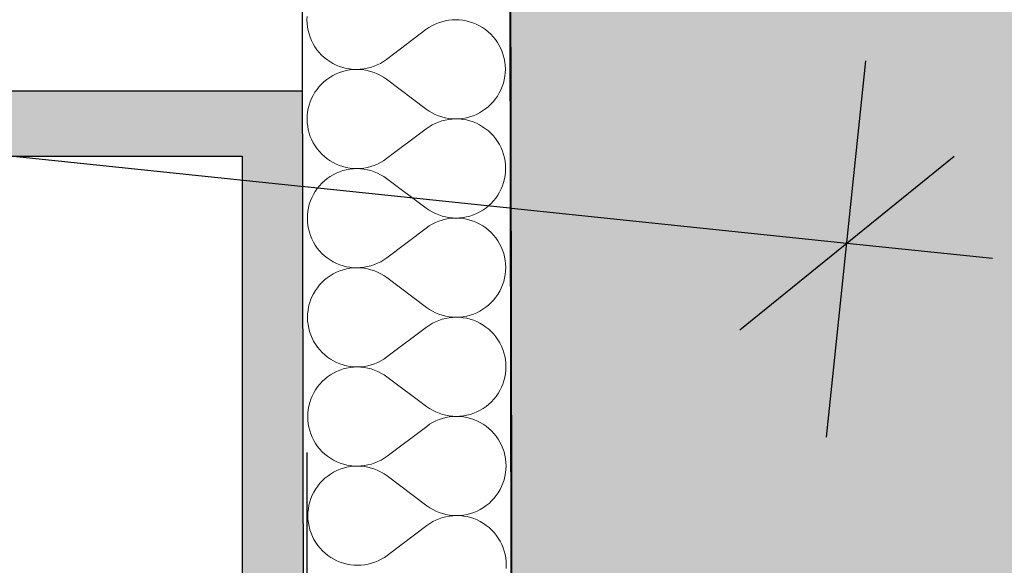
# Model space of a CAD drawing. Header units: millimetres. Extents: x -28761 to 4793, y -4271 to 20239.
# Tile 180 of 256: x -11352 to -10596, y 11180 to 11600. Entities that reach past the tile are written whole.
import ezdxf

# ---------------------------------------------------------------- set-up
doc = ezdxf.new("R2010")
doc.units = ezdxf.units.MM
doc.header["$MEASUREMENT"] = 0
doc.linetypes.add('Wipeout_Contour', pattern=[1000, 0, -1000])
for name, color, linetype in [('5._POHLED ZÁPADNÍ_1_Konstrukce - nenosné', 7, 'Continuous'), ('5._POHLED ZÁPADNÍ_1_Konstrukce - nosné', 7, 'Continuous'), ('5._POHLED ZÁPADNÍ_1_Nové_Konstrukce - nosné', 7, 'Continuous'), ('5._POHLED ZÁPADNÍ_1_Nové_Kóty - SP', 7, 'Continuous'), ('5._POHLED ZÁPADNÍ_1_Nové_Výplně – Řezové', 7, 'Continuous'), ('5._POHLED ZÁPADNÍ_1_Nové_VÝTAH VAR 1', 7, 'Continuous'), ('5._POHLED ZÁPADNÍ_1_Výplně – Řezové', 7, 'Continuous')]:
    doc.layers.add(name, color=color, linetype=linetype)

# ---------------------------------------------------------------- blocks, each defined once
blk = doc.blocks.new('*X35', base_point=(-30186.65, -6515.26))
at = {"layer": '5._POHLED ZÁPADNÍ_1_Nové_Výplně – Řezové', "color": 21, "linetype": 'Continuous', "lineweight": 20, "true_color": 0xffaaaa}
for p, q in [((-11131.38, 11602.05), (-11131.47, 11599.33)), ((-11131.47, 11599.33), (-11131.37, 11596.61)), ((-11131.37, 11596.61), (-11131.08, 11593.91)), ((-11131.08, 11593.91), (-11130.59, 11591.23)), ((-11037.8, 11593.43), (-11040.03, 11591.88)), ((-11035.46, 11594.83), (-11037.8, 11593.43)), ((-11033.04, 11596.05), (-11035.46, 11594.83)), ((-11030.52, 11597.1), (-11033.04, 11596.05)), ((-11027.95, 11597.96), (-11030.52, 11597.1)), ((-11025.31, 11598.64), (-11027.95, 11597.96)), ((-11022.63, 11599.13), (-11025.31, 11598.64)), ((-11019.93, 11599.43), (-11022.63, 11599.13)), ((-11017.21, 11599.54), (-11019.93, 11599.43)), ((-11014.49, 11599.44), (-11017.21, 11599.54)), ((-11011.79, 11599.16), (-11014.49, 11599.44)), ((-11009.11, 11598.68), (-11011.79, 11599.16)), ((-11006.47, 11598.02), (-11009.11, 11598.68)), ((-11003.89, 11597.16), (-11006.47, 11598.02)), ((-11001.37, 11596.13), (-11003.89, 11597.16)), ((-10998.94, 11594.92), (-11001.37, 11596.13)), ((-10996.59, 11593.53), (-10998.94, 11594.92)), ((-10994.36, 11591.99), (-10996.59, 11593.53)), ((-11130.59, 11591.23), (-11129.91, 11588.6)), ((-11129.91, 11588.6), (-11129.05, 11586.02)), ((-11129.05, 11586.02), (-11128, 11583.51)), ((-11070.47, 11568.96), (-11040.03, 11591.88)), ((-10992.23, 11590.28), (-10994.36, 11591.99)), ((-10990.24, 11588.43), (-10992.23, 11590.28)), ((-10988.38, 11586.45), (-10990.24, 11588.43)), ((-10986.67, 11584.33), (-10988.38, 11586.45)), ((-11128, 11583.51), (-11126.78, 11581.08)), ((-11126.78, 11581.08), (-11125.38, 11578.74)), ((-11125.38, 11578.74), (-11123.83, 11576.51)), ((-10985.11, 11582.1), (-10986.67, 11584.33)), ((-10983.72, 11579.76), (-10985.11, 11582.1)), ((-10982.5, 11577.33), (-10983.72, 11579.76)), ((-10981.45, 11574.82), (-10982.5, 11577.33)), ((-11123.83, 11576.51), (-11122.12, 11574.39)), ((-11122.12, 11574.39), (-11120.26, 11572.41)), ((-11120.26, 11572.41), (-11118.26, 11570.56)), ((-11118.26, 11570.56), (-11116.14, 11568.85)), ((-10980.59, 11572.24), (-10981.45, 11574.82)), ((-10979.91, 11569.61), (-10980.59, 11572.24)), ((-11116.14, 11568.85), (-11113.9, 11567.31)), ((-11113.9, 11567.31), (-11111.56, 11565.92)), ((-11111.56, 11565.92), (-11109.13, 11564.71)), ((-11109.13, 11564.71), (-11106.61, 11563.68)), ((-11106.61, 11563.68), (-11104.03, 11562.82)), ((-11104.03, 11562.82), (-11101.39, 11562.16)), ((-11087.86, 11561.71), (-11085.19, 11562.2)), ((-11085.19, 11562.2), (-11082.55, 11562.88)), ((-11082.55, 11562.88), (-11079.97, 11563.74)), ((-11079.97, 11563.74), (-11077.46, 11564.79)), ((-11077.46, 11564.79), (-11075.03, 11566.01)), ((-11075.03, 11566.01), (-11072.7, 11567.41)), ((-11072.7, 11567.41), (-11070.47, 11568.96)), ((-10979.42, 11566.93), (-10979.91, 11569.61)), ((-10979.13, 11564.23), (-10979.42, 11566.93)), ((-10979.03, 11561.51), (-10979.13, 11564.23)), ((-11113.88, 11555.23), (-11116.12, 11553.67)), ((-11111.54, 11556.62), (-11113.88, 11555.23)), ((-11109.11, 11557.84), (-11111.54, 11556.62)), ((-11106.6, 11558.89), (-11109.11, 11557.84)), ((-11104.02, 11559.75), (-11106.6, 11558.89)), ((-11101.39, 11560.42), (-11104.02, 11559.75)), ((-11101.39, 11562.16), (-11098.71, 11561.68)), ((-11098.71, 11560.91), (-11101.39, 11560.42)), ((-11098.71, 11561.68), (-11096.01, 11561.4)), ((-11096, 11561.2), (-11098.71, 11560.91)), ((-11096.01, 11561.4), (-11093.29, 11561.31)), ((-11093.29, 11561.31), (-11096, 11561.2)), ((-11093.29, 11561.31), (-11090.57, 11561.41)), ((-11090.57, 11561.21), (-11093.29, 11561.31)), ((-11090.57, 11561.41), (-11087.86, 11561.71)), ((-11087.86, 11560.92), (-11090.57, 11561.21)), ((-11085.18, 11560.44), (-11087.86, 11560.92)), ((-11082.55, 11559.77), (-11085.18, 11560.44)), ((-11079.97, 11558.92), (-11082.55, 11559.77)), ((-11077.45, 11557.88), (-11079.97, 11558.92)), ((-11075.02, 11556.66), (-11077.45, 11557.88)), ((-11072.68, 11555.28), (-11075.02, 11556.66)), ((-11070.44, 11553.73), (-11072.68, 11555.28)), ((-10979.88, 11553.41), (-10979.4, 11556.08)), ((-10979.4, 11556.08), (-10979.12, 11558.79)), ((-10979.12, 11558.79), (-10979.03, 11561.51)), ((-11122.07, 11548.11), (-11123.77, 11545.99)), ((-11120.22, 11550.11), (-11122.07, 11548.11)), ((-11118.23, 11551.96), (-11120.22, 11550.11)), ((-11116.12, 11553.67), (-11118.23, 11551.96)), ((-11070.44, 11553.73), (-11039.92, 11530.92)), ((-10982.44, 11545.67), (-10981.41, 11548.19)), ((-10981.41, 11548.19), (-10980.55, 11550.77)), ((-10980.55, 11550.77), (-10979.88, 11553.41)), ((-11126.71, 11541.41), (-11127.92, 11538.98)), ((-11125.32, 11543.76), (-11126.71, 11541.41)), ((-11123.77, 11545.99), (-11125.32, 11543.76)), ((-10986.59, 11538.66), (-10985.04, 11540.89)), ((-10985.04, 11540.89), (-10983.66, 11543.24)), ((-10983.66, 11543.24), (-10982.44, 11545.67)), ((-11129.81, 11533.88), (-11130.48, 11531.24)), ((-11128.96, 11536.46), (-11129.81, 11533.88)), ((-11127.92, 11538.98), (-11128.96, 11536.46)), ((-10994.25, 11530.98), (-10992.13, 11532.69)), ((-10992.13, 11532.69), (-10990.14, 11534.54)), ((-10990.14, 11534.54), (-10988.29, 11536.54)), ((-10988.29, 11536.54), (-10986.59, 11538.66)), ((-11131.25, 11525.86), (-11131.34, 11523.14)), ((-11130.96, 11528.57), (-11131.25, 11525.86)), ((-11130.48, 11531.24), (-11130.96, 11528.57)), ((-11039.92, 11530.92), (-11037.69, 11529.37)), ((-11037.69, 11529.37), (-11035.35, 11527.99)), ((-11035.35, 11527.99), (-11032.91, 11526.77)), ((-11032.91, 11526.77), (-11030.4, 11525.73)), ((-11030.4, 11525.73), (-11027.82, 11524.88)), ((-11027.82, 11524.88), (-11025.18, 11524.21)), ((-11008.98, 11524.23), (-11006.34, 11524.9)), ((-11006.34, 11524.9), (-11003.76, 11525.76)), ((-11003.76, 11525.76), (-11001.25, 11526.81)), ((-11001.25, 11526.81), (-10998.82, 11528.03)), ((-10998.82, 11528.03), (-10996.48, 11529.42)), ((-10996.48, 11529.42), (-10994.25, 11530.98)), ((-11131.34, 11523.14), (-11131.24, 11520.42)), ((-11131.24, 11520.42), (-11130.94, 11517.72)), ((-11130.94, 11517.72), (-11130.45, 11515.04)), ((-11037.67, 11517.24), (-11039.9, 11515.69)), ((-11035.33, 11518.64), (-11037.67, 11517.24)), ((-11032.9, 11519.86), (-11035.33, 11518.64)), ((-11030.39, 11520.91), (-11032.9, 11519.86)), ((-11027.81, 11521.77), (-11030.39, 11520.91)), ((-11025.18, 11522.45), (-11027.81, 11521.77)), ((-11025.18, 11524.21), (-11022.5, 11523.73)), ((-11022.5, 11522.94), (-11025.18, 11522.45)), ((-11022.5, 11523.73), (-11019.8, 11523.44)), ((-11019.8, 11523.24), (-11022.5, 11522.94)), ((-11019.8, 11523.44), (-11017.08, 11523.34)), ((-11017.08, 11523.34), (-11019.8, 11523.24)), ((-11017.08, 11523.34), (-11014.36, 11523.45)), ((-11014.36, 11523.25), (-11017.08, 11523.34)), ((-11014.36, 11523.45), (-11011.65, 11523.74)), ((-11011.65, 11522.97), (-11014.36, 11523.25)), ((-11011.65, 11523.74), (-11008.98, 11524.23)), ((-11008.97, 11522.49), (-11011.65, 11522.97)), ((-11006.34, 11521.83), (-11008.97, 11522.49)), ((-11003.75, 11520.97), (-11006.34, 11521.83)), ((-11001.24, 11519.94), (-11003.75, 11520.97)), ((-10998.8, 11518.73), (-11001.24, 11519.94)), ((-10996.46, 11517.34), (-10998.8, 11518.73)), ((-10994.22, 11515.8), (-10996.46, 11517.34)), ((-11130.45, 11515.04), (-11129.77, 11512.41)), ((-11129.77, 11512.41), (-11128.91, 11509.83)), ((-11128.91, 11509.83), (-11127.86, 11507.32)), ((-11070.33, 11492.77), (-11039.9, 11515.69)), ((-10992.1, 11514.09), (-10994.22, 11515.8)), ((-10990.1, 11512.24), (-10992.1, 11514.09)), ((-10988.25, 11510.26), (-10990.1, 11512.24)), ((-10986.53, 11508.14), (-10988.25, 11510.26)), ((-11127.86, 11507.32), (-11126.64, 11504.89)), ((-11126.64, 11504.89), (-11125.25, 11502.55)), ((-11125.25, 11502.55), (-11123.69, 11500.32)), ((-10984.98, 11505.91), (-10986.53, 11508.14)), ((-10983.59, 11503.57), (-10984.98, 11505.91)), ((-10982.36, 11501.14), (-10983.59, 11503.57)), ((-11123.69, 11500.32), (-11121.98, 11498.2)), ((-11121.98, 11498.2), (-11120.12, 11496.22)), ((-11120.12, 11496.22), (-11118.13, 11494.37)), ((-11118.13, 11494.37), (-11116.01, 11492.66)), ((-10981.32, 11498.63), (-10982.36, 11501.14)), ((-10980.45, 11496.05), (-10981.32, 11498.63)), ((-10979.78, 11493.42), (-10980.45, 11496.05)), ((-11116.01, 11492.66), (-11113.77, 11491.12)), ((-11113.77, 11491.12), (-11111.43, 11489.73)), ((-11111.43, 11489.73), (-11108.99, 11488.52)), ((-11108.99, 11488.52), (-11106.48, 11487.49)), ((-11106.48, 11487.49), (-11103.89, 11486.63)), ((-11103.89, 11486.63), (-11101.25, 11485.97)), ((-11085.05, 11486.01), (-11082.42, 11486.68)), ((-11082.42, 11486.68), (-11079.84, 11487.55)), ((-11079.84, 11487.55), (-11077.33, 11488.6)), ((-11077.33, 11488.6), (-11074.9, 11489.82)), ((-11074.9, 11489.82), (-11072.56, 11491.22)), ((-11072.56, 11491.22), (-11070.33, 11492.77)), ((-10979.29, 11490.74), (-10979.78, 11493.42)), ((-10978.99, 11488.04), (-10979.29, 11490.74)), ((-10978.89, 11485.32), (-10978.99, 11488.04)), ((-11113.75, 11479.04), (-11115.98, 11477.48)), ((-11111.41, 11480.43), (-11113.75, 11479.04)), ((-11108.98, 11481.65), (-11111.41, 11480.43)), ((-11106.47, 11482.7), (-11108.98, 11481.65)), ((-11103.89, 11483.56), (-11106.47, 11482.7)), ((-11101.25, 11484.23), (-11103.89, 11483.56)), ((-11101.25, 11485.97), (-11098.58, 11485.49)), ((-11098.57, 11484.72), (-11101.25, 11484.23)), ((-11098.58, 11485.49), (-11095.87, 11485.21)), ((-11095.87, 11485.01), (-11098.57, 11484.72)), ((-11095.87, 11485.21), (-11093.15, 11485.11)), ((-11093.15, 11485.11), (-11095.87, 11485.01)), ((-11093.15, 11485.11), (-11090.43, 11485.22)), ((-11090.43, 11485.02), (-11093.15, 11485.11)), ((-11090.43, 11485.22), (-11087.73, 11485.52)), ((-11087.73, 11484.73), (-11090.43, 11485.02)), ((-11087.73, 11485.52), (-11085.05, 11486.01)), ((-11085.05, 11484.25), (-11087.73, 11484.73)), ((-11082.41, 11483.58), (-11085.05, 11484.25)), ((-11079.83, 11482.73), (-11082.41, 11483.58)), ((-11077.32, 11481.69), (-11079.83, 11482.73)), ((-11074.88, 11480.47), (-11077.32, 11481.69)), ((-11072.54, 11479.09), (-11074.88, 11480.47)), ((-11070.3, 11477.54), (-11072.54, 11479.09)), ((-10979.75, 11477.21), (-10979.27, 11479.89)), ((-10979.27, 11479.89), (-10978.98, 11482.6)), ((-10978.98, 11482.6), (-10978.89, 11485.32)), ((-11121.94, 11471.92), (-11123.64, 11469.8)), ((-11120.08, 11473.92), (-11121.94, 11471.92)), ((-11118.1, 11475.77), (-11120.08, 11473.92)), ((-11115.98, 11477.48), (-11118.1, 11475.77)), ((-11070.3, 11477.54), (-11039.79, 11454.73)), ((-10982.31, 11469.48), (-10981.27, 11471.99)), ((-10981.27, 11471.99), (-10980.42, 11474.58)), ((-10980.42, 11474.58), (-10979.75, 11477.21)), ((-11126.57, 11465.22), (-11127.79, 11462.79)), ((-11125.19, 11467.57), (-11126.57, 11465.22)), ((-11123.64, 11469.8), (-11125.19, 11467.57)), ((-10986.45, 11462.47), (-10984.91, 11464.7)), ((-10984.91, 11464.7), (-10983.52, 11467.05)), ((-10983.52, 11467.05), (-10982.31, 11469.48)), ((-11129.68, 11457.69), (-11130.35, 11455.05)), ((-11128.82, 11460.27), (-11129.68, 11457.69)), ((-11127.79, 11462.79), (-11128.82, 11460.27)), ((-10994.11, 11454.78), (-10992, 11456.49)), ((-10992, 11456.49), (-10990.01, 11458.35)), ((-10990.01, 11458.35), (-10988.16, 11460.35)), ((-10988.16, 11460.35), (-10986.45, 11462.47)), ((-11131.11, 11449.67), (-11131.2, 11446.95)), ((-11130.82, 11452.38), (-11131.11, 11449.67)), ((-11130.35, 11455.05), (-11130.82, 11452.38)), ((-11039.79, 11454.73), (-11037.55, 11453.18)), ((-11037.55, 11453.18), (-11035.21, 11451.8)), ((-11035.21, 11451.8), (-11032.78, 11450.58)), ((-11032.78, 11450.58), (-11030.26, 11449.54)), ((-11030.26, 11449.54), (-11027.68, 11448.69)), ((-11027.68, 11448.69), (-11025.04, 11448.02)), ((-11008.84, 11448.03), (-11006.21, 11448.71)), ((-11006.21, 11448.71), (-11003.63, 11449.57)), ((-11003.63, 11449.57), (-11001.11, 11450.62)), ((-11001.11, 11450.62), (-10998.68, 11451.84)), ((-10998.68, 11451.84), (-10996.35, 11453.23)), ((-10996.35, 11453.23), (-10994.11, 11454.78)), ((-11131.2, 11446.95), (-11131.1, 11444.23)), ((-11131.1, 11444.23), (-11130.81, 11441.53)), ((-11130.81, 11441.53), (-11130.32, 11438.85)), ((-11035.19, 11442.45), (-11037.53, 11441.05)), ((-11032.77, 11443.67), (-11035.19, 11442.45)), ((-11030.25, 11444.72), (-11032.77, 11443.67)), ((-11027.68, 11445.58), (-11030.25, 11444.72)), ((-11025.04, 11446.26), (-11027.68, 11445.58)), ((-11025.04, 11448.02), (-11022.37, 11447.54)), ((-11022.36, 11446.75), (-11025.04, 11446.26)), ((-11022.37, 11447.54), (-11019.66, 11447.25)), ((-11019.66, 11447.05), (-11022.36, 11446.75)), ((-11019.66, 11447.25), (-11016.94, 11447.15)), ((-11016.94, 11447.15), (-11019.66, 11447.05)), ((-11016.94, 11447.15), (-11014.22, 11447.25)), ((-11014.22, 11447.06), (-11016.94, 11447.15)), ((-11014.22, 11447.25), (-11011.52, 11447.55)), ((-11011.52, 11446.78), (-11014.22, 11447.06)), ((-11011.52, 11447.55), (-11008.84, 11448.03)), ((-11008.84, 11446.3), (-11011.52, 11446.78)), ((-11006.2, 11445.64), (-11008.84, 11446.3)), ((-11003.62, 11444.78), (-11006.2, 11445.64)), ((-11001.1, 11443.75), (-11003.62, 11444.78)), ((-10998.67, 11442.53), (-11001.1, 11443.75)), ((-10996.32, 11441.15), (-10998.67, 11442.53)), ((-10994.09, 11439.61), (-10996.32, 11441.15)), ((-11130.32, 11438.85), (-11129.64, 11436.22)), ((-11129.64, 11436.22), (-11128.78, 11433.64)), ((-11128.78, 11433.64), (-11127.73, 11431.13)), ((-11070.2, 11416.58), (-11039.76, 11439.49)), ((-11037.53, 11441.05), (-11039.76, 11439.49)), ((-10991.96, 11437.9), (-10994.09, 11439.61)), ((-10989.97, 11436.05), (-10991.96, 11437.9)), ((-10988.11, 11434.07), (-10989.97, 11436.05)), ((-10986.4, 11431.95), (-10988.11, 11434.07)), ((-11127.73, 11431.13), (-11126.51, 11428.7)), ((-11126.51, 11428.7), (-11125.11, 11426.36)), ((-11125.11, 11426.36), (-11123.56, 11424.13)), ((-10984.84, 11429.72), (-10986.4, 11431.95)), ((-10983.45, 11427.38), (-10984.84, 11429.72)), ((-10982.23, 11424.95), (-10983.45, 11427.38)), ((-11123.56, 11424.13), (-11121.85, 11422.01)), ((-11121.85, 11422.01), (-11119.99, 11420.03)), ((-11119.99, 11420.03), (-11117.99, 11418.18)), ((-10981.18, 11422.44), (-10982.23, 11424.95)), ((-10980.32, 11419.86), (-10981.18, 11422.44)), ((-10979.64, 11417.23), (-10980.32, 11419.86)), ((-11117.99, 11418.18), (-11115.87, 11416.47)), ((-11115.87, 11416.47), (-11113.63, 11414.93)), ((-11113.63, 11414.93), (-11111.29, 11413.54)), ((-11111.29, 11413.54), (-11108.86, 11412.33)), ((-11108.86, 11412.33), (-11106.34, 11411.3)), ((-11106.34, 11411.3), (-11103.76, 11410.44)), ((-11082.28, 11410.49), (-11079.7, 11411.36)), ((-11079.7, 11411.36), (-11077.19, 11412.41)), ((-11077.19, 11412.41), (-11074.76, 11413.63)), ((-11074.76, 11413.63), (-11072.43, 11415.03)), ((-11072.43, 11415.03), (-11070.2, 11416.58)), ((-10979.15, 11414.55), (-10979.64, 11417.23)), ((-10978.86, 11411.85), (-10979.15, 11414.55)), ((-10978.75, 11409.13), (-10978.86, 11411.85)), ((-11111.27, 11404.24), (-11113.61, 11402.85)), ((-11108.84, 11405.46), (-11111.27, 11404.24)), ((-11106.33, 11406.51), (-11108.84, 11405.46)), ((-11103.75, 11407.37), (-11106.33, 11406.51)), ((-11103.76, 11410.44), (-11101.12, 11409.78)), ((-11101.12, 11408.04), (-11103.75, 11407.37)), ((-11101.12, 11409.78), (-11098.44, 11409.3)), ((-11098.44, 11408.53), (-11101.12, 11408.04)), ((-11098.44, 11409.3), (-11095.74, 11409.01)), ((-11095.73, 11408.82), (-11098.44, 11408.53)), ((-11095.74, 11409.01), (-11093.02, 11408.92)), ((-11093.02, 11408.92), (-11095.73, 11408.82)), ((-11093.02, 11408.92), (-11090.3, 11409.03)), ((-11090.3, 11408.83), (-11093.02, 11408.92)), ((-11090.3, 11409.03), (-11087.59, 11409.33)), ((-11087.59, 11408.54), (-11090.3, 11408.83)), ((-11087.59, 11409.33), (-11084.92, 11409.82)), ((-11084.91, 11408.06), (-11087.59, 11408.54)), ((-11084.92, 11409.82), (-11082.28, 11410.49)), ((-11082.28, 11407.39), (-11084.91, 11408.06)), ((-11079.7, 11406.54), (-11082.28, 11407.39)), ((-11077.18, 11405.5), (-11079.7, 11406.54)), ((-11074.75, 11404.28), (-11077.18, 11405.5)), ((-11072.41, 11402.9), (-11074.75, 11404.28)), ((-10979.61, 11401.02), (-10979.13, 11403.7)), ((-10979.13, 11403.7), (-10978.85, 11406.41)), ((-10978.85, 11406.41), (-10978.75, 11409.13)), ((-11121.8, 11395.73), (-11123.5, 11393.61)), ((-11119.95, 11397.73), (-11121.8, 11395.73)), ((-11117.96, 11399.58), (-11119.95, 11397.73)), ((-11115.85, 11401.29), (-11117.96, 11399.58)), ((-11113.61, 11402.85), (-11115.85, 11401.29)), ((-11070.17, 11401.35), (-11072.41, 11402.9)), ((-11070.17, 11401.35), (-11039.65, 11378.54)), ((-10982.17, 11393.29), (-10981.14, 11395.8)), ((-10981.14, 11395.8), (-10980.28, 11398.39)), ((-10980.28, 11398.39), (-10979.61, 11401.02)), ((-11126.44, 11389.03), (-11127.65, 11386.6)), ((-11125.05, 11391.38), (-11126.44, 11389.03)), ((-11123.5, 11393.61), (-11125.05, 11391.38)), ((-10986.32, 11386.28), (-10984.77, 11388.51)), ((-10984.77, 11388.51), (-10983.39, 11390.85)), ((-10983.39, 11390.85), (-10982.17, 11393.29)), ((-11129.54, 11381.5), (-11130.21, 11378.86)), ((-11128.69, 11384.08), (-11129.54, 11381.5)), ((-11127.65, 11386.6), (-11128.69, 11384.08)), ((-10991.86, 11380.3), (-10989.87, 11382.16)), ((-10989.87, 11382.16), (-10988.02, 11384.15)), ((-10988.02, 11384.15), (-10986.32, 11386.28)), ((-11130.98, 11373.48), (-11131.07, 11370.76)), ((-11130.69, 11376.19), (-11130.98, 11373.48)), ((-11130.21, 11378.86), (-11130.69, 11376.19)), ((-11039.65, 11378.54), (-11037.42, 11376.99)), ((-11037.42, 11376.99), (-11035.08, 11375.61)), ((-11035.08, 11375.61), (-11032.64, 11374.39)), ((-11032.64, 11374.39), (-11030.13, 11373.35)), ((-11030.13, 11373.35), (-11027.55, 11372.5)), ((-11006.07, 11372.52), (-11003.49, 11373.38)), ((-11003.49, 11373.38), (-11000.98, 11374.43)), ((-11000.98, 11374.43), (-10998.55, 11375.65)), ((-10998.55, 11375.65), (-10996.21, 11377.04)), ((-10996.21, 11377.04), (-10993.98, 11378.59)), ((-10993.98, 11378.59), (-10991.86, 11380.3)), ((-11131.07, 11370.76), (-11130.97, 11368.04)), ((-11130.97, 11368.04), (-11130.67, 11365.34)), ((-11035.06, 11366.26), (-11037.4, 11364.86)), ((-11032.63, 11367.48), (-11035.06, 11366.26)), ((-11030.12, 11368.53), (-11032.63, 11367.48)), ((-11027.54, 11369.39), (-11030.12, 11368.53)), ((-11027.55, 11372.5), (-11024.91, 11371.83)), ((-11024.91, 11370.07), (-11027.54, 11369.39)), ((-11024.91, 11371.83), (-11022.23, 11371.35)), ((-11022.23, 11370.56), (-11024.91, 11370.07)), ((-11022.23, 11371.35), (-11019.53, 11371.06)), ((-11019.53, 11370.86), (-11022.23, 11370.56)), ((-11019.53, 11371.06), (-11016.81, 11370.96)), ((-11016.81, 11370.96), (-11019.53, 11370.86)), ((-11016.81, 11370.96), (-11014.09, 11371.06)), ((-11014.09, 11370.87), (-11016.81, 11370.96)), ((-11014.09, 11371.06), (-11011.38, 11371.36)), ((-11011.38, 11370.59), (-11014.09, 11370.87)), ((-11011.38, 11371.36), (-11008.71, 11371.84)), ((-11008.7, 11370.11), (-11011.38, 11370.59)), ((-11008.71, 11371.84), (-11006.07, 11372.52)), ((-11006.07, 11369.45), (-11008.7, 11370.11)), ((-11003.48, 11368.59), (-11006.07, 11369.45)), ((-11000.97, 11367.56), (-11003.48, 11368.59)), ((-10998.53, 11366.34), (-11000.97, 11367.56)), ((-10996.19, 11364.96), (-10998.53, 11366.34)), ((-11130.67, 11365.34), (-11130.18, 11362.66)), ((-11130.18, 11362.66), (-11129.5, 11360.03)), ((-11129.5, 11360.03), (-11128.64, 11357.45)), ((-11070.06, 11340.39), (-11039.63, 11363.3)), ((-11037.4, 11364.86), (-11039.63, 11363.3)), ((-10993.95, 11363.41), (-10996.19, 11364.96)), ((-10991.83, 11361.71), (-10993.95, 11363.41)), ((-10989.83, 11359.86), (-10991.83, 11361.71)), ((-10987.98, 11357.88), (-10989.83, 11359.86)), ((-10986.26, 11355.76), (-10987.98, 11357.88)), ((-11128.64, 11357.45), (-11127.59, 11354.94)), ((-11127.59, 11354.94), (-11126.37, 11352.51)), ((-11126.37, 11352.51), (-11124.98, 11350.17)), ((-10984.71, 11353.53), (-10986.26, 11355.76)), ((-10983.32, 11351.19), (-10984.71, 11353.53)), ((-10982.09, 11348.76), (-10983.32, 11351.19)), ((-11124.98, 11350.17), (-11123.42, 11347.94)), ((-11123.42, 11347.94), (-11121.71, 11345.82)), ((-11121.71, 11345.82), (-11119.85, 11343.84)), ((-11119.85, 11343.84), (-11117.86, 11341.99)), ((-10981.05, 11346.25), (-10982.09, 11348.76)), ((-10980.18, 11343.67), (-10981.05, 11346.25)), ((-10979.51, 11341.04), (-10980.18, 11343.67)), ((-11117.86, 11341.99), (-11115.74, 11340.28)), ((-11115.74, 11340.28), (-11113.5, 11338.74)), ((-11113.5, 11338.74), (-11111.16, 11337.35)), ((-11111.16, 11337.35), (-11108.72, 11336.14)), ((-11108.72, 11336.14), (-11106.2, 11335.11)), ((-11079.57, 11335.17), (-11077.06, 11336.22)), ((-11077.06, 11336.22), (-11074.63, 11337.44)), ((-11074.63, 11337.44), (-11072.29, 11338.84)), ((-11072.29, 11338.84), (-11070.06, 11340.39)), ((-10979.02, 11338.36), (-10979.51, 11341.04)), ((-10978.72, 11335.66), (-10979.02, 11338.36)), ((-10978.62, 11332.94), (-10978.72, 11335.66)), ((-11111.14, 11328.05), (-11113.48, 11326.66)), ((-11108.71, 11329.27), (-11111.14, 11328.05)), ((-11106.2, 11330.32), (-11108.71, 11329.27)), ((-11106.2, 11335.11), (-11103.62, 11334.25)), ((-11103.62, 11331.18), (-11106.2, 11330.32)), ((-11103.62, 11334.25), (-11100.98, 11333.59)), ((-11100.98, 11331.85), (-11103.62, 11331.18)), ((-11100.98, 11333.59), (-11098.31, 11333.11)), ((-11098.3, 11332.34), (-11100.98, 11331.85)), ((-11098.31, 11333.11), (-11095.6, 11332.82)), ((-11095.6, 11332.63), (-11098.3, 11332.34)), ((-11095.6, 11332.82), (-11092.88, 11332.73)), ((-11092.88, 11332.73), (-11095.6, 11332.63)), ((-11092.88, 11332.73), (-11090.16, 11332.84)), ((-11090.16, 11332.64), (-11092.88, 11332.73)), ((-11090.16, 11332.84), (-11087.46, 11333.14)), ((-11087.46, 11332.35), (-11090.16, 11332.64)), ((-11087.46, 11333.14), (-11084.78, 11333.62)), ((-11084.78, 11331.87), (-11087.46, 11332.35)), ((-11084.78, 11333.62), (-11082.15, 11334.3)), ((-11082.14, 11331.2), (-11084.78, 11331.87)), ((-11082.15, 11334.3), (-11079.57, 11335.17)), ((-11079.56, 11330.35), (-11082.14, 11331.2)), ((-11077.05, 11329.31), (-11079.56, 11330.35)), ((-11074.61, 11328.09), (-11077.05, 11329.31)), ((-11072.27, 11326.71), (-11074.61, 11328.09)), ((-10979, 11327.51), (-10978.71, 11330.22)), ((-10978.71, 11330.22), (-10978.62, 11332.94)), ((-11119.81, 11321.54), (-11121.67, 11319.54)), ((-11117.83, 11323.39), (-11119.81, 11321.54)), ((-11115.71, 11325.1), (-11117.83, 11323.39)), ((-11113.48, 11326.66), (-11115.71, 11325.1)), ((-11070.03, 11325.16), (-11072.27, 11326.71)), ((-11070.03, 11325.16), (-11039.52, 11302.35)), ((-10981, 11319.61), (-10980.15, 11322.2)), ((-10980.15, 11322.2), (-10979.48, 11324.83)), ((-10979.48, 11324.83), (-10979, 11327.51)), ((-11126.3, 11312.84), (-11127.52, 11310.41)), ((-11124.92, 11315.19), (-11126.3, 11312.84)), ((-11123.37, 11317.42), (-11124.92, 11315.19)), ((-11121.67, 11319.54), (-11123.37, 11317.42)), ((-10984.64, 11312.32), (-10983.25, 11314.66)), ((-10983.25, 11314.66), (-10982.04, 11317.1)), ((-10982.04, 11317.1), (-10981, 11319.61)), ((-11129.41, 11305.31), (-11130.08, 11302.67)), ((-11128.55, 11307.89), (-11129.41, 11305.31)), ((-11127.52, 11310.41), (-11128.55, 11307.89)), ((-10991.73, 11304.11), (-10989.74, 11305.97)), ((-10989.74, 11305.97), (-10987.89, 11307.96)), ((-10987.89, 11307.96), (-10986.18, 11310.09)), ((-10986.18, 11310.09), (-10984.64, 11312.32)), ((-11130.55, 11300), (-11130.84, 11297.29)), ((-11130.08, 11302.67), (-11130.55, 11300)), ((-11039.52, 11302.35), (-11037.28, 11300.8)), ((-11037.28, 11300.8), (-11034.94, 11299.42)), ((-11034.94, 11299.42), (-11032.51, 11298.2)), ((-11032.51, 11298.2), (-11029.99, 11297.16)), ((-11003.36, 11297.19), (-11000.84, 11298.24)), ((-11000.84, 11298.24), (-10998.41, 11299.46)), ((-10998.41, 11299.46), (-10996.08, 11300.85)), ((-10996.08, 11300.85), (-10993.84, 11302.4)), ((-10993.84, 11302.4), (-10991.73, 11304.11)), ((-11130.84, 11297.29), (-11130.93, 11294.57)), ((-11130.93, 11294.57), (-11130.83, 11291.85)), ((-11130.83, 11291.85), (-11130.54, 11289.15)), ((-11034.92, 11290.07), (-11037.26, 11288.67)), ((-11032.49, 11291.29), (-11034.92, 11290.07)), ((-11029.98, 11292.34), (-11032.49, 11291.29)), ((-11029.99, 11297.16), (-11027.41, 11296.31)), ((-11027.41, 11293.2), (-11029.98, 11292.34)), ((-11027.41, 11296.31), (-11024.77, 11295.64)), ((-11024.77, 11293.88), (-11027.41, 11293.2)), ((-11024.77, 11295.64), (-11022.1, 11295.16)), ((-11022.09, 11294.37), (-11024.77, 11293.88)), ((-11022.1, 11295.16), (-11019.39, 11294.87)), ((-11019.39, 11294.67), (-11022.09, 11294.37)), ((-11019.39, 11294.87), (-11016.67, 11294.77)), ((-11016.67, 11294.77), (-11019.39, 11294.67)), ((-11016.67, 11294.77), (-11013.95, 11294.87)), ((-11013.95, 11294.68), (-11016.67, 11294.77)), ((-11013.95, 11294.87), (-11011.25, 11295.17)), ((-11011.25, 11294.4), (-11013.95, 11294.68)), ((-11011.25, 11295.17), (-11008.57, 11295.65)), ((-11008.57, 11293.92), (-11011.25, 11294.4)), ((-11008.57, 11295.65), (-11005.94, 11296.33)), ((-11005.93, 11293.26), (-11008.57, 11293.92)), ((-11005.94, 11296.33), (-11003.36, 11297.19)), ((-11003.35, 11292.4), (-11005.93, 11293.26)), ((-11000.83, 11291.37), (-11003.35, 11292.4)), ((-10998.4, 11290.15), (-11000.83, 11291.37)), ((-10996.05, 11288.77), (-10998.4, 11290.15)), ((-11130.54, 11289.15), (-11130.05, 11286.47)), ((-11130.05, 11286.47), (-11129.37, 11283.84)), ((-11129.37, 11283.84), (-11128.51, 11281.26)), ((-11069.93, 11264.2), (-11039.49, 11287.11)), ((-11037.26, 11288.67), (-11039.49, 11287.11)), ((-10993.82, 11287.22), (-10996.05, 11288.77)), ((-10991.69, 11285.52), (-10993.82, 11287.22)), ((-10989.7, 11283.67), (-10991.69, 11285.52)), ((-10987.84, 11281.69), (-10989.7, 11283.67)), ((-11128.51, 11281.26), (-11127.46, 11278.75)), ((-11127.46, 11278.75), (-11126.24, 11276.32)), ((-11126.24, 11276.32), (-11124.84, 11273.98)), ((-10986.13, 11279.57), (-10987.84, 11281.69)), ((-10984.57, 11277.34), (-10986.13, 11279.57)), ((-10983.18, 11275), (-10984.57, 11277.34)), ((-10981.96, 11272.57), (-10983.18, 11275)), ((-11124.84, 11273.98), (-11123.29, 11271.75)), ((-11123.29, 11271.75), (-11121.58, 11269.63)), ((-11121.58, 11269.63), (-11119.72, 11267.65)), ((-11119.72, 11267.65), (-11117.72, 11265.8)), ((-10980.91, 11270.06), (-10981.96, 11272.57)), ((-10980.05, 11267.48), (-10980.91, 11270.06)), ((-10979.37, 11264.85), (-10980.05, 11267.48)), ((-11117.72, 11265.8), (-11115.6, 11264.09)), ((-11115.6, 11264.09), (-11113.36, 11262.55)), ((-11113.36, 11262.55), (-11111.02, 11261.16)), ((-11111.02, 11261.16), (-11108.59, 11259.95)), ((-11108.59, 11259.95), (-11106.07, 11258.92)), ((-11079.43, 11258.98), (-11076.92, 11260.03)), ((-11076.92, 11260.03), (-11074.49, 11261.25)), ((-11074.49, 11261.25), (-11072.16, 11262.65)), ((-11072.16, 11262.65), (-11069.93, 11264.2)), ((-10978.88, 11262.17), (-10979.37, 11264.85)), ((-10978.59, 11259.46), (-10978.88, 11262.17)), ((-11108.57, 11253.08), (-11111, 11251.86)), ((-11106.06, 11254.12), (-11108.57, 11253.08)), ((-11106.07, 11258.92), (-11103.49, 11258.06)), ((-11103.48, 11254.99), (-11106.06, 11254.12)), ((-11103.49, 11258.06), (-11100.85, 11257.4)), ((-11100.85, 11255.66), (-11103.48, 11254.99)), ((-11100.85, 11257.4), (-11098.17, 11256.92)), ((-11098.17, 11256.15), (-11100.85, 11255.66)), ((-11098.17, 11256.92), (-11095.46, 11256.63)), ((-11095.46, 11256.44), (-11098.17, 11256.15)), ((-11095.46, 11256.63), (-11092.75, 11256.54)), ((-11092.75, 11256.54), (-11095.46, 11256.44)), ((-11092.75, 11256.54), (-11090.03, 11256.65)), ((-11090.03, 11256.45), (-11092.75, 11256.54)), ((-11090.03, 11256.65), (-11087.32, 11256.94)), ((-11087.32, 11256.16), (-11090.03, 11256.45)), ((-11087.32, 11256.94), (-11084.65, 11257.43)), ((-11084.64, 11255.68), (-11087.32, 11256.16)), ((-11084.65, 11257.43), (-11082.01, 11258.11)), ((-11082.01, 11255.01), (-11084.64, 11255.68)), ((-11082.01, 11258.11), (-11079.43, 11258.98)), ((-11079.43, 11254.15), (-11082.01, 11255.01)), ((-11076.91, 11253.12), (-11079.43, 11254.15)), ((-11074.48, 11251.9), (-11076.91, 11253.12)), ((-10978.86, 11251.32), (-10978.58, 11254.03)), ((-10978.48, 11256.75), (-10978.59, 11259.46)), ((-10978.58, 11254.03), (-10978.48, 11256.75)), ((-11119.68, 11245.35), (-11121.53, 11243.35)), ((-11117.69, 11247.2), (-11119.68, 11245.35)), ((-11115.57, 11248.91), (-11117.69, 11247.2)), ((-11113.34, 11250.47), (-11115.57, 11248.91)), ((-11111, 11251.86), (-11113.34, 11250.47)), ((-11072.14, 11250.51), (-11074.48, 11251.9)), ((-11069.9, 11248.97), (-11072.14, 11250.51)), ((-11069.9, 11248.97), (-11039.38, 11226.16)), ((-10980.87, 11243.42), (-10980.01, 11246.01)), ((-10980.01, 11246.01), (-10979.34, 11248.64)), ((-10979.34, 11248.64), (-10978.86, 11251.32)), ((-11124.78, 11238.99), (-11126.17, 11236.65)), ((-11123.23, 11241.23), (-11124.78, 11238.99)), ((-11121.53, 11243.35), (-11123.23, 11241.23)), ((-10984.5, 11236.13), (-10983.12, 11238.47)), ((-10983.12, 11238.47), (-10981.9, 11240.91)), ((-10981.9, 11240.91), (-10980.87, 11243.42)), ((-11128.42, 11231.7), (-11129.27, 11229.12)), ((-11127.38, 11234.22), (-11128.42, 11231.7)), ((-11126.17, 11236.65), (-11127.38, 11234.22)), ((-10991.59, 11227.92), (-10989.6, 11229.78)), ((-10989.6, 11229.78), (-10987.75, 11231.77)), ((-10987.75, 11231.77), (-10986.05, 11233.9)), ((-10986.05, 11233.9), (-10984.5, 11236.13)), ((-11130.42, 11223.81), (-11130.71, 11221.1)), ((-11129.94, 11226.48), (-11130.42, 11223.81)), ((-11129.27, 11229.12), (-11129.94, 11226.48)), ((-11039.38, 11226.16), (-11037.15, 11224.61)), ((-11037.15, 11224.61), (-11034.81, 11223.23)), ((-11034.81, 11223.23), (-11032.37, 11222.01)), ((-11032.37, 11222.01), (-11029.86, 11220.97)), ((-11003.22, 11221), (-11000.71, 11222.05)), ((-11000.71, 11222.05), (-10998.28, 11223.27)), ((-10998.28, 11223.27), (-10995.94, 11224.66)), ((-10995.94, 11224.66), (-10993.71, 11226.21)), ((-10993.71, 11226.21), (-10991.59, 11227.92)), ((-11130.71, 11221.1), (-11130.8, 11218.38)), ((-11130.8, 11218.38), (-11130.7, 11215.66)), ((-11130.7, 11215.66), (-11130.4, 11212.96)), ((-11032.36, 11215.1), (-11034.79, 11213.88)), ((-11029.85, 11216.15), (-11032.36, 11215.1)), ((-11029.86, 11220.97), (-11027.28, 11220.12)), ((-11027.27, 11217.01), (-11029.85, 11216.15)), ((-11027.28, 11220.12), (-11024.64, 11219.45)), ((-11024.64, 11217.69), (-11027.27, 11217.01)), ((-11024.64, 11219.45), (-11021.96, 11218.97)), ((-11021.96, 11218.18), (-11024.64, 11217.69)), ((-11021.96, 11218.97), (-11019.26, 11218.68)), ((-11019.26, 11218.48), (-11021.96, 11218.18)), ((-11019.26, 11218.68), (-11016.54, 11218.58)), ((-11016.54, 11218.58), (-11019.26, 11218.48)), ((-11016.54, 11218.58), (-11013.82, 11218.68)), ((-11013.82, 11218.49), (-11016.54, 11218.58)), ((-11013.82, 11218.68), (-11011.11, 11218.98)), ((-11011.11, 11218.21), (-11013.82, 11218.49)), ((-11011.11, 11218.98), (-11008.44, 11219.46)), ((-11008.43, 11217.73), (-11011.11, 11218.21)), ((-11008.44, 11219.46), (-11005.8, 11220.14)), ((-11005.8, 11217.06), (-11008.43, 11217.73)), ((-11005.8, 11220.14), (-11003.22, 11221)), ((-11003.21, 11216.21), (-11005.8, 11217.06)), ((-11000.7, 11215.18), (-11003.21, 11216.21)), ((-10998.26, 11213.96), (-11000.7, 11215.18)), ((-11130.4, 11212.96), (-11129.91, 11210.28)), ((-11129.91, 11210.28), (-11129.23, 11207.65)), ((-11129.23, 11207.65), (-11128.37, 11205.07)), ((-11069.79, 11188.01), (-11039.36, 11210.92)), ((-11037.13, 11212.48), (-11039.36, 11210.92)), ((-11034.79, 11213.88), (-11037.13, 11212.48)), ((-10995.92, 11212.58), (-10998.26, 11213.96)), ((-10993.68, 11211.03), (-10995.92, 11212.58)), ((-10991.56, 11209.33), (-10993.68, 11211.03)), ((-10989.56, 11207.48), (-10991.56, 11209.33)), ((-10987.71, 11205.49), (-10989.56, 11207.48)), ((-11128.37, 11205.07), (-11127.32, 11202.56)), ((-11127.32, 11202.56), (-11126.1, 11200.13)), ((-11126.1, 11200.13), (-11124.71, 11197.79)), ((-10985.99, 11203.38), (-10987.71, 11205.49)), ((-10984.44, 11201.15), (-10985.99, 11203.38)), ((-10983.05, 11198.81), (-10984.44, 11201.15)), ((-11124.71, 11197.79), (-11123.15, 11195.56)), ((-11123.15, 11195.56), (-11121.44, 11193.44)), ((-11121.44, 11193.44), (-11119.58, 11191.45)), ((-11119.58, 11191.45), (-11117.59, 11189.61)), ((-10981.82, 11196.38), (-10983.05, 11198.81)), ((-10980.78, 11193.87), (-10981.82, 11196.38)), ((-10979.91, 11191.29), (-10980.78, 11193.87)), ((-11117.59, 11189.61), (-11115.47, 11187.9)), ((-11115.47, 11187.9), (-11113.23, 11186.36)), ((-11113.23, 11186.36), (-11110.89, 11184.97)), ((-11110.89, 11184.97), (-11108.45, 11183.76)), ((-11076.79, 11183.84), (-11074.36, 11185.06)), ((-11074.36, 11185.06), (-11072.02, 11186.46)), ((-11072.02, 11186.46), (-11069.79, 11188.01)), ((-10979.24, 11188.66), (-10979.91, 11191.29)), ((-10978.75, 11185.98), (-10979.24, 11188.66)), ((-10978.45, 11183.27), (-10978.75, 11185.98)), ((-11108.45, 11183.76), (-11105.93, 11182.72)), ((-11105.93, 11182.72), (-11103.35, 11181.87)), ((-11103.35, 11181.87), (-11100.71, 11181.21)), ((-11100.71, 11181.21), (-11098.04, 11180.73)), ((-11098.04, 11180.73), (-11095.33, 11180.44)), ((-11095.33, 11180.44), (-11092.61, 11180.35)), ((-11092.61, 11180.35), (-11089.89, 11180.46)), ((-11089.89, 11180.46), (-11087.19, 11180.75)), ((-11087.19, 11180.75), (-11084.51, 11181.24)), ((-11084.51, 11181.24), (-11081.88, 11181.92)), ((-11081.88, 11181.92), (-11079.3, 11182.79)), ((-11079.3, 11182.79), (-11076.79, 11183.84)), ((-10978.35, 11180.56), (-10978.45, 11183.27)), ((-10978.44, 11177.84), (-10978.35, 11180.56))]:
    blk.add_line(p, q, dxfattribs=at)

msp = doc.modelspace()

# ---------------------------------------------------------------- hatches: boundary and pattern name
at = {"layer": '5._POHLED ZÁPADNÍ_1_Nové_Výplně – Řezové', "linetype": 'Continuous', "lineweight": 0, "true_color": 0x3f2a2a}
for points in [[(-12842.41, 11544.66), (-12792.41, 11494.66), (-11181.41, 11494.66), (-11131.41, 11544.66)], [(-11131.41, 9414.66), (-11131.41, 11544.66), (-11181.41, 11494.66), (-11181.41, 9464.66)]]:
    msp.add_hatch(color=19, dxfattribs=at).paths.add_polyline_path(points)
at = {"layer": '5._POHLED ZÁPADNÍ_1_Výplně – Řezové', "linetype": 'Continuous', "lineweight": 13}
msp.add_hatch(color=254, dxfattribs=at).paths.add_polyline_path([(-10975.39, 11649.47), (-10972.8, 10236.14), (-10522.8, 10236.97), (-10525.39, 11650.3)])

# ---------------------------------------------------------------- linework, layer by layer
at = {"layer": '5._POHLED ZÁPADNÍ_1_Konstrukce - nosné', "color": 7, "linetype": 'Continuous', "lineweight": 50, "flags": 128}
msp.add_lwpolyline([(-10975.39, 11649.47), (-10972.8, 10236.14)], dxfattribs=at)
at = {"layer": '5._POHLED ZÁPADNÍ_1_Nové_Kóty - SP', "color": 1, "linetype": 'Continuous', "lineweight": 25}
for p, q in [((-10732.1, 11278.78), (-10702.02, 11567.84)), ((-10798.94, 11361.14), (-10634.21, 11494.8)), ((-10716.57, 11427.97), (-10604.68, 11416.32))]:
    msp.add_line(p, q, dxfattribs=at)
at = {"layer": '5._POHLED ZÁPADNÍ_1_Nové_VÝTAH VAR 1', "color": 1, "linetype": 'Continuous', "lineweight": 25}
for p, q in [((-11131.41, 11544.66), (-12842.41, 11544.66)), ((-11131.41, 9414.66), (-11131.41, 11544.66)), ((-12792.41, 11494.66), (-11181.41, 11494.66)), ((-11181.41, 11494.66), (-11181.41, 9464.66))]:
    msp.add_line(p, q, dxfattribs=at)

# ---------------------------------------------------------------- next in the draw order: wipeouts: each hides what was drawn before it
at = {"color": 254, "linetype": 'Wipeout_Contour', "lineweight": 0, "ltscale": 61244.139872}
msp.add_wipeout([(-10976.06, 12036.28), (-11136.06, 12036), (-11130.75, 9041.74), (-10970.75, 9042.03)], dxfattribs=at).dxf.layer = '5._POHLED ZÁPADNÍ_1_Nové_Výplně – Řezové'

# ---------------------------------------------------------------- next in the draw order: linework, layer by layer
at = {"layer": '5._POHLED ZÁPADNÍ_1_Nové_Konstrukce - nosné', "color": 1, "linetype": 'Continuous', "lineweight": 25, "flags": 128}
for points in [[(-11136.06, 12036), (-11130.75, 9041.74)], [(-10970.75, 9042.03), (-10976.06, 12036.28)]]:
    msp.add_lwpolyline(points, dxfattribs=at)
at = {"layer": '5._POHLED ZÁPADNÍ_1_Nové_Kóty - SP', "color": 1, "linetype": 'Continuous', "lineweight": 25}
for p, q in [((-20236.03, 12418.79), (-10716.57, 11427.97)), ((-11131.41, 10779.42), (-11131.41, 11266.92))]:
    msp.add_line(p, q, dxfattribs=at)

# ---------------------------------------------------------------- next in the draw order: block references
at = {"layer": '5._POHLED ZÁPADNÍ_1_Konstrukce - nenosné', "color": 9, "linetype": 'Continuous', "lineweight": 13}
msp.add_blockref('*X35', (-30186.65, -6515.26), dxfattribs=at)

doc.saveas('drawing.dxf')
